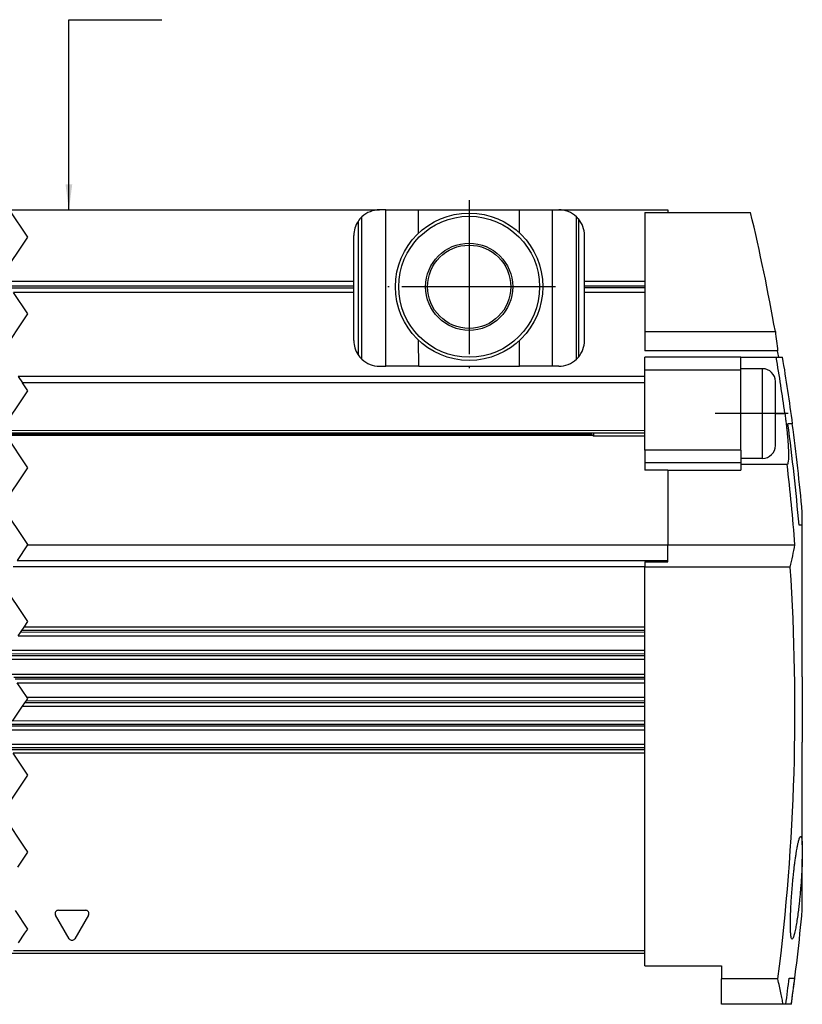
# Model space of a CAD drawing. Header units: millimetres. Extents: x -285 to 1270, y -233 to 203.
# Tile 9 of 26: x 134 to 195, y -18 to 58. Entities that reach past the tile are written whole.
import ezdxf

# ---------------------------------------------------------------- set-up
doc = ezdxf.new("R2010")
doc.units = ezdxf.units.MM
doc.linetypes.add('DOT_CENTER', pattern=[14, 12, -1, 0, -1])
doc.layers.add('1', color=7, linetype='Continuous')
doc.dimstyles.get("Standard").update_dxf_attribs({"dimtxt": 0.18, "dimasz": 0.18, "dimexe": 0.18, "dimexo": 0.0625, "dimgap": 0.09, "dimtad": 0, "dimtih": 1, "dimtoh": 1, "dimdec": 4, "dimzin": 0, "dimdsep": 46, "dimtxsty": 'Standard', "dimcen": 0.09, "dimadec": 0, "dimazin": 0, "dimtfac": 1, "dimtdec": 4, "dimtofl": 0, "dimtmove": 0, "dimatfit": 3, "dimfxl": 1, "dimtolj": 1, "dimtzin": 0, "dimarcsym": 0})

# ---------------------------------------------------------------- blocks, each defined once
blk = doc.blocks.new('REGLA__10', base_point=(-163.401, -18.422))
at = {"color": 7, "linetype": 'Continuous'}
for p, q in [((132.729, 43.622), (161.597, 43.624)), ((162.097, 43.624), (161.597, 43.624)), ((162.097, 43.624), (164.657, 43.624)), ((164.657, 43.624), (172.537, 43.624)), ((172.537, 43.624), (175.097, 43.625)), ((175.097, 43.625), (175.597, 43.625)), ((175.597, 43.625), (184.097, 43.625)), ((176.965, 31.964), (176.964, 43.085)), ((182.297, 43.424), (182.298, 38.066)), ((182.297, 43.424), (184.097, 43.424)), ((184.097, 43.625), (184.097, 43.424)), ((184.097, 43.424), (190.563, 43.425)), ((177.122, 42.919), (177.123, 32.131)), ((159.598, 38.065), (159.597, 41.623)), ((177.598, 38.066), (177.597, 41.625)), ((132.435, 38.063), (159.598, 38.065)), ((159.598, 37.182), (159.598, 38.065)), ((177.598, 38.066), (182.298, 38.066)), ((177.598, 37.183), (177.598, 38.066)), ((182.298, 38.066), (182.298, 37.184)), ((159.598, 37.182), (133.024, 37.18)), ((159.598, 33.423), (159.598, 37.182)), ((182.298, 37.184), (177.598, 37.183)), ((177.598, 33.425), (177.598, 37.183)), ((182.298, 37.184), (182.298, 34.125)), ((182.298, 34.125), (192.497, 34.126)), ((182.298, 34.125), (182.298, 32.625)), ((192.673, 32.626), (182.298, 32.625)), ((189.798, 32.125), (182.298, 32.124)), ((182.298, 31.124), (182.298, 32.124)), ((189.798, 31.229), (189.798, 32.125)), ((189.798, 32.125), (192.569, 32.125)), ((192.569, 32.125), (193.066, 32.125)), ((161.598, 31.424), (162.098, 31.424)), ((164.658, 31.424), (162.098, 31.424)), ((164.658, 31.424), (172.538, 31.424)), ((175.098, 31.425), (172.538, 31.424)), ((175.598, 31.425), (175.098, 31.425)), ((182.298, 30.625), (182.298, 31.124)), ((189.798, 31.125), (189.798, 31.229)), ((191.498, 31.229), (189.798, 31.229)), ((189.798, 24.877), (189.798, 31.125)), ((182.298, 30.625), (133.396, 30.622)), ((182.298, 30.125), (182.298, 30.625)), ((182.298, 26.422), (182.298, 30.125)), ((192.498, 27.729), (192.498, 30.229)), ((192.498, 25.229), (192.498, 27.729)), ((193.819, 26.926), (193.475, 26.926)), ((193.845, 26.926), (193.819, 26.926)), ((132.331, 26.219), (182.298, 26.222)), ((178.05, 26.222), (178.298, 25.974)), ((178.298, 26.222), (178.298, 25.974)), ((182.298, 24.877), (182.298, 26.422)), ((132.449, 26.043), (178.227, 26.046)), ((182.298, 25.974), (178.298, 25.974)), ((182.298, 24.877), (182.298, 23.89)), ((189.798, 24.877), (189.798, 24.229)), ((182.298, 23.89), (182.299, 23.309)), ((191.498, 24.229), (189.798, 24.229)), ((189.798, 24.229), (189.798, 23.89)), ((189.798, 23.89), (189.798, 23.748)), ((184.099, 23.31), (182.299, 23.309)), ((184.099, 23.312), (189.799, 23.312)), ((184.099, 23.312), (184.099, 23.31)), ((184.099, 23.31), (184.099, 17.493)), ((193.42, 23.749), (189.798, 23.748)), ((189.798, 23.748), (189.799, 23.312)), ((194.599, 19.026), (194.599, 20.02)), ((194.599, 19.026), (194.345, 19.026)), ((194.6, 7.195), (194.599, 19.026)), ((134.135, 17.487), (184.099, 17.491)), ((184.099, 17.493), (194.022, 17.494)), ((184.099, 17.491), (184.099, 17.493)), ((184.099, 16.267), (184.099, 17.491)), ((182.299, 16.15), (184.099, 16.15)), ((182.299, 16.15), (182.299, 15.802)), ((184.099, 16.15), (184.099, 16.267)), ((182.299, 15.802), (182.299, 15.753)), ((193.655, 15.753), (182.299, 15.753)), ((182.299, 11.07), (182.299, 15.753)), ((182.299, 11.07), (133.855, 11.067)), ((182.299, 10.388), (182.299, 11.07)), ((133.4, 10.384), (182.299, 10.388)), ((182.299, 9.237), (182.299, 10.388)), ((182.299, 9.237), (132.633, 9.234)), ((182.3, 8.555), (182.299, 9.237)), ((132.178, 8.551), (182.3, 8.555)), ((182.3, 7.404), (182.3, 8.555)), ((132.876, 7.401), (182.3, 7.404)), ((182.3, 6.722), (182.3, 7.404)), ((133.332, 6.718), (182.3, 6.722)), ((182.3, 5.571), (182.3, 6.722)), ((182.3, 5.571), (134.098, 5.568)), ((182.3, 4.889), (182.3, 5.571)), ((133.734, 4.885), (182.3, 4.889)), ((182.3, 3.738), (182.3, 4.889)), ((182.3, 3.738), (132.967, 3.735)), ((182.3, 3.056), (182.3, 3.738)), ((132.512, 3.052), (182.3, 3.056)), ((182.3, 1.905), (182.3, 3.056)), ((182.3, 1.905), (132.543, 1.902)), ((182.3, 1.223), (182.3, 1.905)), ((194.6, -5.932), (194.6, 2.095)), ((182.3, 1.223), (132.998, 1.219)), ((182.301, -14.175), (182.3, 1.223)), ((194.6, -5.932), (194.601, -7.037)), ((194.601, -11.005), (194.601, -7.037)), ((132.892, -14.378), (182.301, -14.375)), ((182.301, -15.371), (182.301, -14.175)), ((182.301, -15.371), (188.301, -15.371)), ((188.301, -15.371), (188.301, -16.391)), ((188.301, -18.371), (188.301, -16.391)), ((192.696, -16.391), (188.301, -16.391)), ((193.582, -16.322), (194.012, -16.322)), ((193.113, -18.371), (188.301, -18.371)), ((193.31, -18.371), (193.113, -18.371)), ((193.742, -18.371), (193.31, -18.371)), ((193.748, -18.371), (193.742, -18.371))]:
    blk.add_line(p, q, dxfattribs=at)
at = {"color": 2, "linetype": 'DOT_CENTER'}
for p, q in [((134.144, 41.5), (132.729, 43.622)), ((132.144, 38.5), (134.144, 41.5)), ((134.144, 35.5), (133.024, 37.18)), ((132.144, 32.5), (134.144, 35.5)), ((133.396, 30.622), (133.729, 30.122)), ((134.144, 29.5), (133.729, 30.122)), ((132.144, 26.5), (134.044, 29.35)), ((134.044, 29.35), (134.144, 29.5)), ((134.144, 23.5), (132.449, 26.043)), ((132.144, 20.5), (134.144, 23.5)), ((134.144, 17.5), (132.144, 20.5)), ((134.135, 17.487), (133.32, 16.264)), ((134.135, 17.487), (134.144, 17.5)), ((134.144, 11.5), (132.144, 14.5)), ((133.581, 10.655), (133.675, 10.796)), ((133.675, 10.796), (133.855, 11.067)), ((133.855, 11.067), (134.144, 11.5)), ((133.4, 10.384), (133.581, 10.655)), ((134.098, 5.568), (133.332, 6.718)), ((134.009, 5.297), (134.144, 5.5)), ((134.144, 5.5), (134.098, 5.568)), ((132.967, 3.735), (133.734, 4.885)), ((133.734, 4.885), (133.915, 5.156)), ((133.915, 5.156), (134.009, 5.297)), ((133.726, 0.126), (132.998, 1.219)), ((133.988, -0.266), (133.726, 0.126)), ((133.73, -1.12), (134.144, -0.5)), ((134.144, -0.5), (133.988, -0.266)), ((132.749, -2.592), (133.73, -1.12)), ((133.887, -6.114), (132.396, -3.878)), ((133.935, -6.187), (133.887, -6.114)), ((133.734, -7.114), (134.144, -6.5)), ((134.063, -6.378), (133.935, -6.187)), ((134.144, -6.5), (134.063, -6.378)), ((133.373, -7.657), (133.734, -7.114)), ((134.144, -12.5), (133.18, -11.054)), ((133.425, -13.578), (133.927, -12.825)), ((133.927, -12.825), (134.144, -12.5))]:
    blk.add_line(p, q, dxfattribs=at)
at = {"color": 3, "linetype": 'Continuous'}
for p, q in [((160.231, 31.963), (160.23, 43.084)), ((162.098, 31.424), (162.097, 43.624)), ((164.657, 41.811), (164.657, 43.624)), ((172.538, 41.812), (172.537, 43.624)), ((175.098, 31.425), (175.097, 43.625)), ((159.931, 42.729), (159.931, 32.318)), ((132.682, 37.692), (159.598, 37.694)), ((177.598, 37.695), (182.298, 37.696)), ((132.777, 37.551), (159.598, 37.553)), ((177.598, 37.554), (182.298, 37.554)), ((164.658, 31.424), (164.657, 33.436)), ((172.538, 31.424), (172.538, 33.437)), ((189.798, 31.125), (182.298, 31.124)), ((191.498, 27.729), (191.498, 31.229)), ((182.298, 30.125), (133.729, 30.122)), ((191.498, 24.229), (191.498, 27.729)), ((192.498, 27.737), (193.24, 27.737)), ((132.198, 26.419), (182.298, 26.422)), ((132.378, 26.149), (178.12, 26.153)), ((189.798, 24.877), (182.298, 24.877)), ((189.798, 23.89), (182.298, 23.89)), ((133.32, 16.264), (184.099, 16.267)), ((133.01, 15.799), (182.299, 15.802)), ((182.299, 10.8), (133.675, 10.796)), ((182.299, 10.658), (133.581, 10.655)), ((182.299, 8.825), (132.358, 8.822)), ((182.299, 8.967), (132.453, 8.963)), ((182.3, 7.134), (133.057, 7.13)), ((182.3, 6.992), (133.151, 6.989)), ((182.3, 5.159), (133.915, 5.156)), ((182.3, 5.301), (134.009, 5.297)), ((182.3, 3.326), (132.692, 3.323)), ((182.3, 3.468), (132.787, 3.464)), ((182.3, 1.635), (132.723, 1.631)), ((182.3, 1.493), (132.817, 1.49)), ((137.385, -13.253), (136.317, -11.405)), ((136.534, -11.03), (138.668, -11.03)), ((138.884, -11.405), (137.817, -13.253)), ((133.025, -14.178), (182.301, -14.175))]:
    blk.add_line(p, q, dxfattribs=at)
at = {"color": 7, "linetype": 'Continuous'}
for radius in [5.75, 5.5, 3.4, 3.25]:
    blk.add_circle((168.598, 37.624), radius, dxfattribs=at)
for centre, radius, start, end in [((161.597, 41.624), 2, 133.10856, 146.44657), ((161.597, 41.624), 2, 90.00388, 133.10856), ((175.597, 41.625), 2, 46.89921, 90.00388), ((175.597, 41.625), 2, 40.31879, 46.89921), ((27.33, 4.633), 167.779, 10.12429, 13.36828), ((161.597, 41.624), 2, 146.44657, 180.00388), ((175.597, 41.625), 2, 0.00388, 40.31879), ((161.598, 33.424), 2, 180.00388, 213.56119), ((175.598, 33.425), 2, 319.68897, 0.00388), ((161.598, 33.424), 2, 213.56119, 226.89921), ((27.33, 4.633), 167.695, 9.43575, 9.6092), ((161.598, 33.424), 2, 226.89921, 270.00388), ((175.598, 33.425), 2, 270.00388, 313.10856), ((175.598, 33.425), 2, 313.10856, 319.68897), ((27.33, 4.633), 167.51, 7.92788, 9.44626), ((27.33, 4.633), 168, 7.62543, 9.41849), ((191.498, 30.229), 1, 0.00388, 90.00388), ((27.33, 4.633), 167.634, 4.92546, 7.64217), ((27.33, 4.633), 167.975, 5.2558, 7.62658), ((191.498, 25.229), 1, 270.00388, 0.00388), ((27.33, 4.633), 167.187, 4.4118, 6.56548), ((170.236, 21.588), 24.135, 346.00899, 350.23168), ((27.33, 4.633), 166.697, 352.75456, 3.82509), ((27.33, 4.633), 168, 352.12995, 354.65892), ((27.33, 4.633), 167.567, 352.10946, 352.81617), ((27.33, 4.633), 167.994, 352.12966, 352.83454)]:
    blk.add_arc(centre, radius, start, end, dxfattribs=at)
at = {"color": 3, "linetype": 'Continuous'}
for centre, start, end in [((136.534, -11.28), 90.00388, 210.00388), ((138.668, -11.28), 330.00388, 90.00388), ((137.601, -13.128), 210.00388, 330.00388)]:
    blk.add_arc(centre, 0.25, start, end, dxfattribs=at)
at = {"color": 7, "linetype": 'Continuous'}
for points, knots in [([(192.497, 34.126), (192.528, 33.876), (192.59, 33.376), (192.645, 32.876), (192.673, 32.626)], [0, 0, 0, 0, 0.755339, 1.510283, 1.510283, 1.510283, 1.510283]), ([(193.24, 27.737), (193.26, 27.583), (193.3, 27.296), (193.348, 26.897), (193.385, 26.567), (193.418, 26.252), (193.45, 25.905), (193.484, 25.485), (193.512, 25.015), (193.526, 24.561), (193.52, 24.205), (193.499, 23.976), (193.474, 23.857), (193.452, 23.785), (193.429, 23.758), (193.42, 23.749)], [0, 0, 0, 0, 0.465733, 0.869463, 1.204539, 1.464279, 1.816735, 2.252393, 2.728309, 3.22781, 3.615411, 3.796679, 3.913379, 3.982047, 4.019028, 4.019028, 4.019028, 4.019028]), ([(194.6, 7.195), (194.6, 7.183), (194.6, 7.146), (194.6, 7.081), (194.6, 6.992), (194.6, 6.885), (194.6, 6.783), (194.6, 6.684), (194.6, 6.584), (194.6, 6.451), (194.6, 6.282), (194.6, 6.077), (194.6, 5.799), (194.6, 5.456), (194.6, 5.056), (194.6, 4.689), (194.6, 4.372), (194.6, 4.119), (194.6, 3.899), (194.6, 3.714), (194.6, 3.567), (194.6, 3.4), (194.6, 3.214), (194.6, 3.008), (194.6, 2.839), (194.6, 2.706), (194.6, 2.606), (194.6, 2.507), (194.6, 2.405), (194.6, 2.298), (194.6, 2.215), (194.6, 2.15), (194.6, 2.114), (194.6, 2.095)], [0, 0, 0, 0, 0.036126, 0.110454, 0.19531, 0.302839, 0.432247, 0.500215, 0.5996, 0.732333, 0.900345, 1.105567, 1.349929, 1.732237, 2.134967, 2.550028, 2.833262, 3.08664, 3.307588, 3.493532, 3.641901, 3.750121, 3.994479, 4.199697, 4.367706, 4.500436, 4.599818, 4.667784, 4.797187, 4.904712, 4.989562, 5.044781, 5.1, 5.1, 5.1, 5.1]), ([(193.808, -13.277), (193.791, -13.263), (193.739, -13.22), (193.726, -13.09), (193.7, -12.937), (193.689, -12.765), (193.676, -12.514), (193.671, -12.161), (193.676, -11.683), (193.693, -11.139), (193.722, -10.544), (193.762, -9.912), (193.806, -9.333), (193.851, -8.833), (193.889, -8.436), (193.926, -8.09), (193.959, -7.799), (193.986, -7.568), (194.019, -7.305), (194.058, -7.013), (194.106, -6.689), (194.148, -6.424), (194.185, -6.215), (194.214, -6.059), (194.247, -5.896), (194.284, -5.731), (194.327, -5.568), (194.365, -5.443), (194.402, -5.357), (194.436, -5.291), (194.465, -5.28), (194.475, -5.277)], [0, 0, 0, 0, 0.063063, 0.199214, 0.361311, 0.539706, 0.711798, 1.117773, 1.59859, 2.145015, 2.74949, 3.386802, 4.044133, 4.491672, 4.892158, 5.241446, 5.535371, 5.769758, 5.940415, 6.329167, 6.655588, 6.922736, 7.133646, 7.291321, 7.398731, 7.633129, 7.798093, 7.906671, 8.022776, 8.084557, 8.114282, 8.114282, 8.114282, 8.114282]), ([(194.475, -5.277), (194.493, -5.293), (194.541, -5.337), (194.56, -5.487), (194.59, -5.684), (194.597, -5.848), (194.6, -5.932)], [0, 0, 0, 0, 0.071818, 0.1904741, 0.4291806, 0.6807559, 0.6807559, 0.6807559, 0.6807559]), ([(194.601, -7.037), (194.596, -7.169), (194.588, -7.422), (194.572, -7.776), (194.554, -8.102), (194.533, -8.438), (194.507, -8.826), (194.478, -9.189), (194.449, -9.532), (194.42, -9.853), (194.381, -10.244), (194.333, -10.686), (194.274, -11.18), (194.205, -11.687), (194.13, -12.17), (194.061, -12.546), (194.001, -12.813), (193.959, -12.982), (193.914, -13.112), (193.884, -13.222), (193.826, -13.264), (193.808, -13.277)], [0, 0, 0, 0, 0.39671, 0.757805, 1.063794, 1.376579, 1.767895, 2.229187, 2.470786, 2.799166, 3.197205, 3.647806, 4.133912, 4.691401, 5.182773, 5.59836, 5.837713, 6.005888, 6.116267, 6.258131, 6.325992, 6.325992, 6.325992, 6.325992]), ([(193.113, -18.371), (193.082, -18.231), (193.017, -17.936), (192.917, -17.464), (192.809, -16.943), (192.734, -16.579), (192.696, -16.391)], [0, 0, 0, 0, 0.428379, 0.908768, 1.44654, 2.02344, 2.02344, 2.02344, 2.02344])]:
    blk.add_open_spline(points, degree=3, knots=knots, dxfattribs=at)
at = {"layer": '1', "color": 2, "linetype": 'DOT_CENTER'}
for p, q in [((168.598, 44.374), (168.598, 30.874)), ((175.348, 37.624), (161.848, 37.624)), ((193.498, 27.729), (187.798, 27.729))]:
    blk.add_line(p, q, dxfattribs=at)
blk = doc.blocks.new('Regla_G2_cm640-T__11', base_point=(-163.401, -41.424))
blk.add_blockref('REGLA__10', (-163.401, -18.422))
blk = doc.blocks.new('A__12', base_point=(17, 1))
at = {"layer": '1', "color": 2}
blk.add_solid([(137.093, 45.622), (137.62, 45.622), (137.357, 43.622)], dxfattribs=at)
blk.add_blockref('Regla_G2_cm640-T__11', (-163.401, -41.424))
at = {"layer": '1', "color": 2, "linetype": 'Continuous', "has_arrowhead": 0}
blk.add_leader([(137.357, 43.622), (137.357, 58.466), (144.613, 58.466)], dimstyle='Standard', dxfattribs=at)

msp = doc.modelspace()

# ---------------------------------------------------------------- block references
msp.add_blockref('A__12', (17, 1))

doc.saveas('drawing.dxf')
